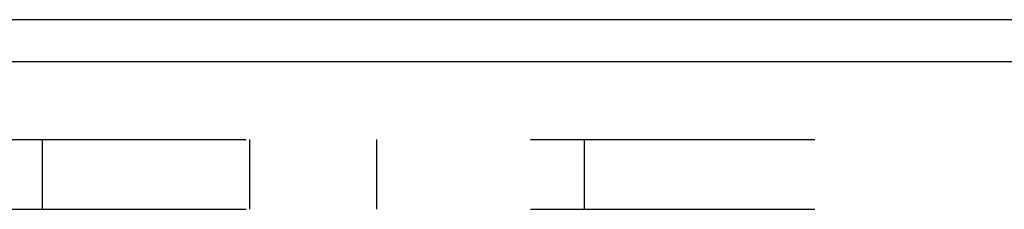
# Model space of a CAD drawing. Header units: inches. Extents: x 0 to 77.3, y 0 to 50.
# Tile 9 of 56: x 5.377 to 6.849, y 32.765 to 33.048. Entities that reach past the tile are written whole.
import ezdxf

# ---------------------------------------------------------------- set-up
doc = ezdxf.new("R2010")
doc.units = ezdxf.units.IN
doc.header["$LTSCALE"] = 4.25
doc.header["$MEASUREMENT"] = 0
doc.linetypes.add('HIDDEN', pattern=[0.2, 0.1, -0.1])
doc.layers.get('0').update_dxf_attribs({"linetype": 'CONTINUOUS'})
doc.layers.add('DEFAULT_2', color=8, linetype='HIDDEN')

msp = doc.modelspace()

# ---------------------------------------------------------------- linework, layer by layer
at = {"color": 3, "linetype": 'Continuous'}
for p, q in [((9.410646, 33.048388), (3.932646, 33.048388)), ((9.410646, 32.985388), (3.958646, 32.985388))]:
    msp.add_line(p, q, dxfattribs=at)
at = {"layer": 'DEFAULT_2', "color": 8, "linetype": 'HIDDEN'}
for p, q in [((4.440646, 32.869388), (8.690646, 32.869388)), ((5.410746, 32.869388), (5.410746, 32.765388)), ((5.720746, 32.869388), (5.720746, 32.765388)), ((5.910746, 32.869388), (5.910746, 32.765388)), ((6.220746, 32.869388), (6.220746, 32.765388)), ((4.440646, 32.765388), (8.690646, 32.765388))]:
    msp.add_line(p, q, dxfattribs=at)

doc.saveas('drawing.dxf')
